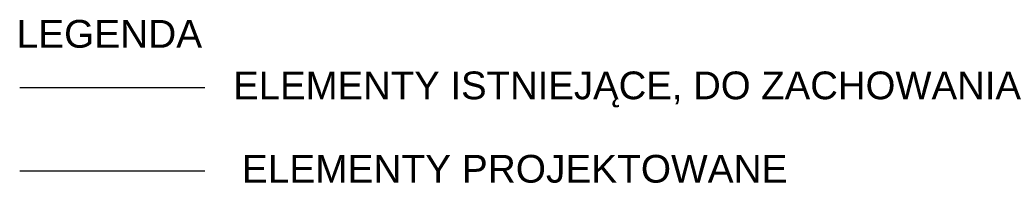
# Model space of a CAD drawing. Header units: millimetres. Extents: x 77315 to 571417, y -108895 to -65201.
# Tile 5 of 5: x 566102 to 571417, y -66086 to -65201. Entities that reach past the tile are written whole.
import ezdxf

# ---------------------------------------------------------------- set-up
doc = ezdxf.new("R2010")
doc.units = ezdxf.units.MM
doc.header["$MEASUREMENT"] = 0
for name, color, linetype in [('A-WYSOKOSCI', 7, 'Continuous'), ('A_okno', 7, 'Continuous'), ('Nowe_A_okno', 7, 'Continuous')]:
    doc.layers.add(name, color=color, linetype=linetype)
doc.styles.add('STYL_AUTOMATYCZNY_1', font='arial.ttf')

msp = doc.modelspace()

# ---------------------------------------------------------------- linework, layer by layer
at = {"layer": 'A_okno'}
msp.add_line((566102.1, -65567.8), (567102.1, -65567.8), dxfattribs=at)
at = {"layer": 'Nowe_A_okno'}
msp.add_line((566102.1, -66017.8), (567102.1, -66017.8), dxfattribs=at)

# ---------------------------------------------------------------- texts
at = {"layer": 'A-WYSOKOSCI', "char_height": 150, "attachment_point": 5, "style": 'STYL_AUTOMATYCZNY_1'}
for s, insert in [('\\A1;{\\pqc;\\fArial|b0|i0|c238|p0;\\W1.000000;LEGENDA}', (566586.1, -65278.9)), ('\\A1;{\\pqc;\\fArial|b0|i0|c238|p0;\\W1.000000;ELEMENTY ISTNIEJĄCE, DO ZACHOWANIA}', (569408.1, -65578.6)), ('\\A1;{\\pqc;\\fArial|b0|i0|c238|p0;\\W1.000000;ELEMENTY PROJEKTOWANE}', (568773.9, -66008.3))]:
    msp.add_mtext(s, dxfattribs=dict(at, insert=insert))

doc.saveas('drawing.dxf')
